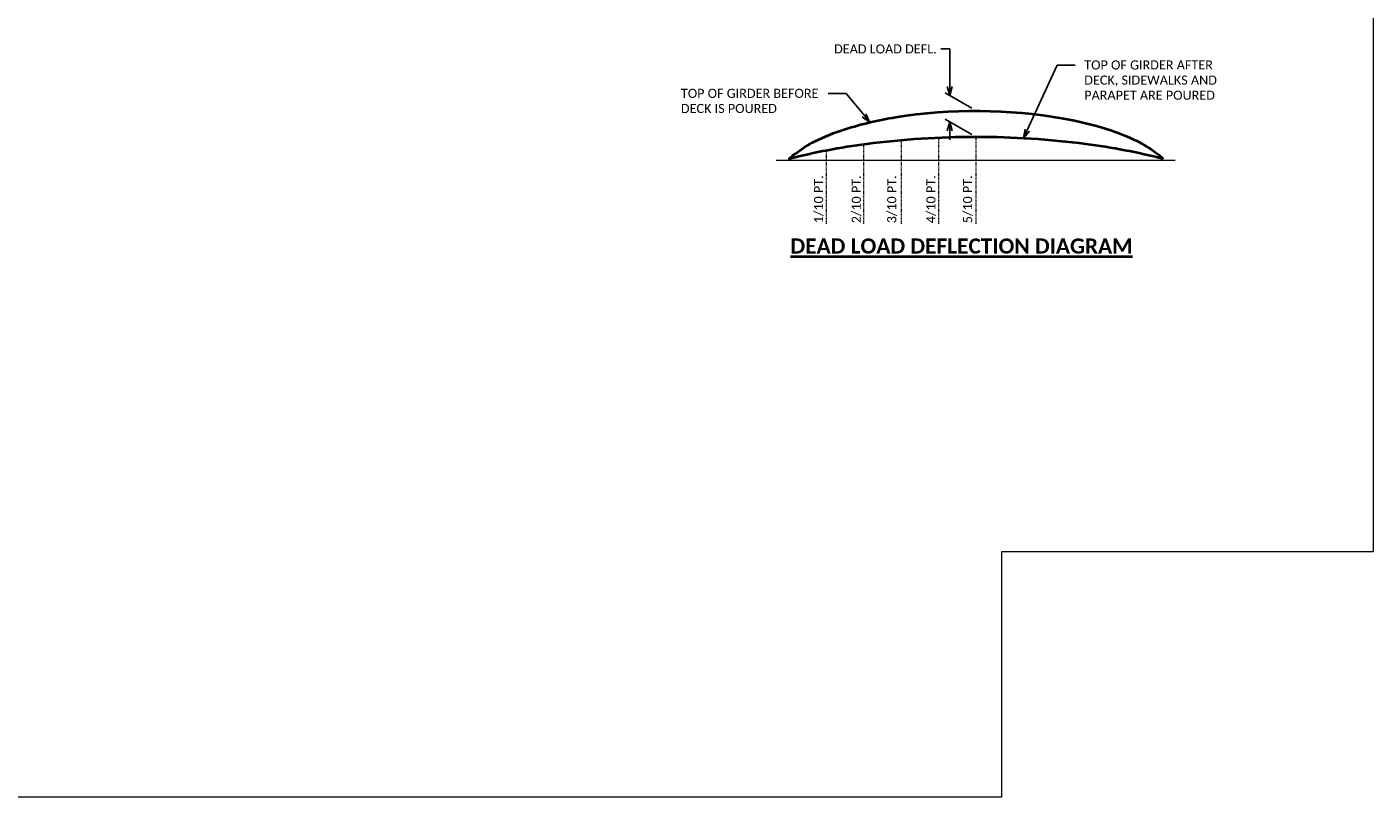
# Model space of a CAD drawing. Extents: x -388 to 987, y 70 to 322.
# Tile 14 of 16: x 424 to 647, y 70 to 197. Entities that reach past the tile are written whole.
import ezdxf
from ezdxf import colors
from ezdxf.entities.mleader import LeaderData, LeaderLine
from ezdxf.enums import TextEntityAlignment as Align
from ezdxf.math import Vec2, Vec3

# ---------------------------------------------------------------- set-up
doc = ezdxf.new("R2010")
doc.units = 0
doc.header["$MEASUREMENT"] = 0
doc.linetypes.add('Wisdot4', pattern=[0.28125, 0.125, -0.0625, 0.03125, -0.0625])
for name, color, linetype, lineweight in [('B_ANNO_DIM', 7, 'Continuous', 18), ('B_ANNO_TEXT', 7, 'Continuous', 18), ('B_ANNO_TEXT_TITLE', 7, 'Continuous', 40), ('B_CNTR', 1, 'Wisdot4', 18), ('B_CONC_GIRD', 50, 'Continuous', 40)]:
    doc.layers.add(name, color=color, linetype=linetype, lineweight=lineweight)
doc.layers.add('B_ANNO_NOPLOT', color=47, linetype='Continuous', lineweight=18, plot=False)
doc.styles.add('Annotative', font='calibri.ttf', dxfattribs={"height": 0.0625})
doc.styles.get("Standard").update_dxf_attribs({"font": 'calibri.ttf'})
doc.styles.add('Title', font='calibrib.ttf', dxfattribs={"height": 0.125})
doc.dimstyles.new('Annotative', dxfattribs={"dimscale": 0, "dimtxt": 0.0625, "dimasz": 0.0625, "dimexe": 0.03125, "dimexo": 0.03125, "dimgap": 0.03125, "dimtad": 1, "dimdec": 3, "dimzin": 3, "dimdsep": 46, "dimlunit": 4, "dimtxsty": 'Standard', "dimblk": 'OPEN30', "dimcen": 0.03125, "dimaunit": 1, "dimadec": 0, "dimazin": 3, "dimtfac": 0.75, "dimtdec": 3, "dimtofl": 0, "dimtmove": 0, "dimatfit": 3, "dimldrblk": 'OPEN30', "dimfxl": 1, "dimtfill": 1, "dimfrac": 1, "dimtolj": 1, "dimtzin": 0, "dimarcsym": 0})

# ---------------------------------------------------------------- blocks, each defined once
blk = doc.blocks.new('_Open30')
at = {"color": 0, "linetype": 'ByBlock', "lineweight": -2}
for p, q in [((-1, 0.27), (0, 0)), ((0, 0), (-1, -0.27)), ((0, 0), (-1, 0))]:
    blk.add_line(p, q, dxfattribs=at)
blk = doc.blocks.new('*D85')
at = {"layer": 'B_ANNO_DIM', "color": 0, "lineweight": -2, "transparency": 16777216}
for p, q in [((306.53, 123.6), (308.03, 123.6)), ((308.03, 123.6), (308.03, 118.91)), ((308.03, 117.41), (308.03, 118.91)), ((311.65, 113.81), (307.28, 116.35)), ((311.65, 109.49), (307.28, 112.02)), ((308.03, 110.09), (308.03, 108.59))]:
    blk.add_line(p, q, dxfattribs=at)
at = {"layer": 'Defpoints', "color": 0, "transparency": 16777216}
for p in [(308.03, 111.59), (312.4, 113.38), (312.4, 109.05)]:
    blk.add_point(p, dxfattribs=at)
at = {"layer": 'B_ANNO_DIM', "color": 0, "lineweight": -2, "transparency": 16777216, "xscale": 1.5, "yscale": 1.5, "zscale": 1.5}
for p, rotation in [((308.03, 115.91), 269.9999332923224), ((308.03, 111.59), 89.99993329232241)]:
    blk.add_blockref('_Open30', p, dxfattribs=dict(at, rotation=rotation))
at = {"layer": 'B_ANNO_DIM', "color": 0, "transparency": 16777216, "insert": (297.39, 123.6), "char_height": 1.5, "attachment_point": 5, "bg_fill": 3, "box_fill_scale": 1.25, "bg_fill_color": 256, "bg_fill_true_color": 13158600, "bg_fill_transparency": 0}
blk.add_mtext('\\A1;DEAD LOAD DEFL.', dxfattribs=at)
blk = doc.blocks.new('INS_G36W_BASE2')
at = {"layer": 'B_ANNO_DIM', "transparency": 33554687}
blk.add_line((279.3606, 105.2486), (345.2796, 105.2486), dxfattribs=at)
at = {"layer": 'B_CNTR', "transparency": 33554687}
for p, q in [((312.4008, 94.6991), (312.4007, 109.0523)), ((287.671, 94.6991), (287.671, 106.8175)), ((293.8536, 94.6991), (293.8536, 107.8304)), ((300.0363, 94.6991), (300.0363, 108.511)), ((306.2189, 94.6991), (306.2189, 108.9172))]:
    blk.add_line(p, q, dxfattribs=at)
at = {"layer": 'B_ANNO_DIM', "transparency": 33554687, "char_height": 1.5, "attachment_point": 1, "rotation": 90, "line_spacing_factor": 0.8, "style": 'Annotative'}
for s, insert in [('\\A1;{\\H1x;1/10} PT.', (285.5978, 94.8052)), ('\\A1;{\\H1x;2/10} PT.', (291.8304, 94.8052)), ('\\A1;{\\H1x;3/10} PT.', (297.6876, 94.8052)), ('\\A1;{\\H1x;4/10} PT.', (304.1623, 94.8052)), ('\\A1;{\\H1x;5/10} PT.', (310.2283, 94.8052))]:
    blk.add_mtext(s, dxfattribs=dict(at, insert=insert))
at = {"layer": 'B_ANNO_TEXT', "transparency": 33554687, "style": 'Annotative'}
blk.add_attdef('HAU', text='', height=1.5, dxfattribs=at).set_placement((312.9622, 153.7281, 0.8422), align=Align.MIDDLE_CENTER)
at = {"layer": 'B_ANNO_TEXT_TITLE', "transparency": 33554687, "insert": (281.7012, 92.2979), "char_height": 2.499987, "attachment_point": 1, "line_spacing_factor": 0.8, "style": 'Title'}
blk.add_mtext('{\\LDEAD LOAD DEFLECTION DIAGRAM}', dxfattribs=at)
at = {"layer": 'B_ANNO_DIM', "transparency": 33554687}
ml = blk.add_multileader_mtext('Standard', dxfattribs=at)
ml.set_content('TOP OF GIRDER AFTER\\PDECK, SIDEWALKS AND\\PPARAPET ARE POURED', color=256)
ml.set_leader_properties()
ml.set_arrow_properties(name='OPEN30')
ml.build(insert=Vec2(0, 0))
ml.multileader.update_dxf_attribs({"dogleg_length": 0.125, "arrow_head_size": 1.5, "scale": 24})
ctx = ml.context
ctx.base_point, ctx.scale, ctx.char_height, ctx.arrow_head_size, ctx.landing_gap_size, ctx.plane_origin = Vec3(328.7575, 120.9527, 0.8422), 24, 1.5, 1.5, 1.5, Vec3(320.227, 108.8405, 0.8422)
notes = []
notes.append((ctx, [(0, (1, 1, 0), (325.7575, 120.9527, 0.8422), (1, 0), 3, [(0, [(320.227, 108.8405, 0.8422)], 0, [])])]))
ctx.mtext.insert, ctx.mtext.flow_direction = Vec3(330.2575, 121.7137, 0.8422), 5
for ctx, leaders in notes:
    for number, flags, end, landing, length, lines in leaders:
        leader = LeaderData()
        leader.index, (leader.has_last_leader_line, leader.has_dogleg_vector, leader.attachment_direction) = number, flags
        leader.last_leader_point, leader.dogleg_vector, leader.dogleg_length = Vec3(end), Vec3(landing), length
        for number, points, colour, breaks in lines:
            line = LeaderLine()
            line.index, line.vertices, line.color, line.breaks = number, Vec3.list(points), colors.encode_raw_color(colour), breaks
            leader.lines.append(line)
        ctx.leaders.append(leader)
dim = blk.add_linear_dim(base=(308.0297, 111.5893), p1=(312.4015, 113.3764), p2=(312.4015, 109.0527), angle=89.999933, text='DEAD LOAD DEFL.', dimstyle='Annotative', dxfattribs=at)
dim.commit()
dim.dimension.update_dxf_attribs({"geometry": '*D85', "text_midpoint": (307.963, 123.5962), "dimtype": 128, "text_rotation": 180})
at = {"layer": 'B_ANNO_NOPLOT', "transparency": 33554687, "flags": 128}
blk.add_lwpolyline([(0, 252), (323.9277, 252), (323.9277, 238.8552), (378, 238.8552), (378, 40.4996), (316.5708, 40.4996), (316.5708, 0), (0, 0), (0, 252)], dxfattribs=at)
at = {"layer": 'B_CONC_GIRD', "transparency": 33554687}
blk.add_lwpolyline([(343.3145, 105.4385, 0.03052265), (330.5407, 107.8842, 0.06438009), (294.262, 107.8847, 0.02947912), (281.4886, 105.4385, -0.02568642), (282.4729, 106.2941, -0.047426), (285.662, 108.2945, -0.03962034), (290.7148, 110.348, -0.03740634), (299.1012, 112.332, -0.08219117), (326.8327, 112.1369, -0.03371803), (334.0885, 110.3478, -0.03247278), (338.3841, 108.6675, -0.0453981), (341.7727, 106.7118, -0.03790299), (343.3145, 105.4385)], format="xyb", dxfattribs=at)
at = {"layer": 'B_ANNO_DIM', "transparency": 33554687}
ml = blk.add_multileader_mtext('Standard', dxfattribs=at)
ml.set_content('TOP OF GIRDER BEFORE\\PDECK IS POURED', color=256)
ml.set_leader_properties()
ml.set_arrow_properties(name='OPEN30')
ml.build(insert=Vec2(0, 0))
ml.multileader.update_dxf_attribs({"dogleg_length": 0.125, "arrow_head_size": 1.5, "scale": 24})
ctx = ml.context
ctx.base_point, ctx.scale, ctx.char_height, ctx.arrow_head_size, ctx.landing_gap_size, ctx.plane_origin = Vec3(262.0924, 116.2642, 0.8422), 24, 1.5, 1.5, 1.5, Vec3(294.8109, 111.4823, 0.8422)
notes = []
notes.append((ctx, [(0, (1, 1, 0), (290.927, 116.2642, 0.8422), (-1, 0), 3, [(0, [(294.8109, 111.4823, 0.8422)], 0, [])])]))
ctx.mtext.insert, ctx.mtext.flow_direction = Vec3(263.5924, 117.0251, 0.8422), 5
for ctx, leaders in notes:
    for number, flags, end, landing, length, lines in leaders:
        leader = LeaderData()
        leader.index, (leader.has_last_leader_line, leader.has_dogleg_vector, leader.attachment_direction) = number, flags
        leader.last_leader_point, leader.dogleg_vector, leader.dogleg_length = Vec3(end), Vec3(landing), length
        for number, points, colour, breaks in lines:
            line = LeaderLine()
            line.index, line.vertices, line.color, line.breaks = number, Vec3.list(points), colors.encode_raw_color(colour), breaks
            leader.lines.append(line)
        ctx.leaders.append(leader)

msp = doc.modelspace()

# ---------------------------------------------------------------- block references
at = {"transparency": 33554687}
msp.add_blockref('INS_G36W_BASE2', (268.69, 70.01), dxfattribs=at)

doc.saveas('drawing.dxf')
